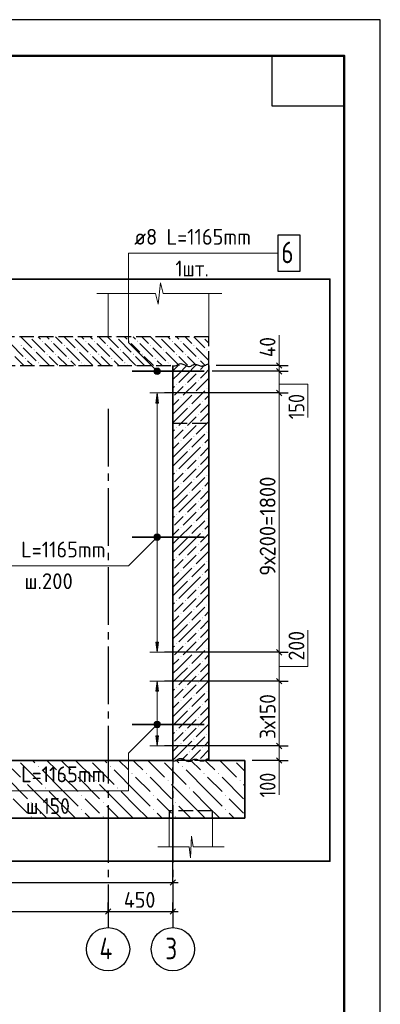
# Model space of a CAD drawing. Header units: millimetres. Extents: x 0 to 42000, y 0 to 29700.
# Tile 14 of 14: x 36992 to 42000, y 16035 to 29700. Entities that reach past the tile are written whole.
import ezdxf

# ---------------------------------------------------------------- set-up
doc = ezdxf.new("R2010")
doc.units = ezdxf.units.MM
doc.linetypes.add('______2', pattern=[270, 200, -70])
doc.linetypes.add('______5', pattern=[1100, 800, -100, 100, -100])
for name, color, linetype, lineweight in [('Standard', 7, 'Continuous', 25), ('ЖБ Перекрытие верхний уровень', 7, '______2', 25), ('ЖБ Плита Фундамента верхний уровень', 7, 'Continuous', 35), ('ЖБ Стена верхний уровень', 7, 'Continuous', 35), ('Позиционная метка линия выноска', 7, 'Continuous', 13), ('Примечания', 7, 'Continuous', 13), ('Стена обрамление П-обр.', 7, 'Continuous', 35)]:
    doc.layers.add(name, color=color, linetype=linetype, lineweight=lineweight)
doc.layers.add('Оси', color=7, linetype='______5')
doc.layers.add('Размерная выноска', color=7, linetype='Continuous')
doc.styles.add('ISOCPEUR', font='txt')

msp = doc.modelspace()

# ---------------------------------------------------------------- hatches: boundary and pattern name
at = {"layer": 'ЖБ Перекрытие верхний уровень', "linetype": 'Continuous', "lineweight": 18, "transparency": 33554687}
for points in [[(37125, 25297), (37128, 25300), (37135, 25300), (37138, 25297), (37132, 25291)], [(37725, 25297), (37728, 25300), (37735, 25300), (37738, 25297), (37732, 25291)], [(38325, 25297), (38328, 25300), (38335, 25300), (38338, 25297), (38332, 25291)], [(38925, 25297), (38928, 25300), (38935, 25300), (38938, 25297), (38932, 25291)], [(39525, 25297), (39528, 25300), (39535, 25300), (39538, 25297), (39532, 25291)], [(37005, 25177), (37012, 25184), (37018, 25177), (37012, 25171)], [(37305, 25237), (37312, 25244), (37318, 25237), (37312, 25231)], [(37425, 25237), (37432, 25244), (37438, 25237), (37432, 25231)], [(37605, 25177), (37612, 25184), (37618, 25177), (37612, 25171)], [(37905, 25237), (37912, 25244), (37918, 25237), (37912, 25231)], [(38025, 25237), (38032, 25244), (38038, 25237), (38032, 25231)], [(38205, 25177), (38212, 25184), (38218, 25177), (38212, 25171)], [(38505, 25237), (38512, 25244), (38518, 25237), (38512, 25231)], [(38625, 25237), (38632, 25244), (38638, 25237), (38632, 25231)], [(38805, 25177), (38812, 25184), (38818, 25177), (38812, 25171)], [(39105, 25237), (39112, 25244), (39118, 25237), (39112, 25231)], [(39225, 25237), (39232, 25244), (39238, 25237), (39232, 25231)], [(39405, 25177), (39412, 25184), (39418, 25177), (39412, 25171)], [(37185, 25117), (37192, 25124), (37198, 25117), (37192, 25111)], [(37365, 25057), (37372, 25064), (37378, 25057), (37372, 25051)], [(37485, 25057), (37492, 25064), (37498, 25057), (37492, 25051)], [(37785, 25117), (37792, 25124), (37798, 25117), (37792, 25111)], [(37965, 25057), (37972, 25064), (37978, 25057), (37972, 25051)], [(38085, 25057), (38092, 25064), (38098, 25057), (38092, 25051)], [(38385, 25117), (38392, 25124), (38398, 25117), (38392, 25111)], [(38565, 25057), (38572, 25064), (38578, 25057), (38572, 25051)], [(38685, 25057), (38692, 25064), (38698, 25057), (38692, 25051)], [(38985, 25117), (38992, 25124), (38998, 25117), (38992, 25111)], [(39165, 25057), (39172, 25064), (39178, 25057), (39172, 25051)], [(39285, 25057), (39292, 25064), (39298, 25057), (39292, 25051)], [(39585, 25117), (39592, 25124), (39598, 25117), (39592, 25111)], [(37065, 24997), (37072, 25004), (37078, 24997), (37072, 24991)], [(37245, 24937), (37252, 24944), (37258, 24937), (37252, 24931)], [(37665, 24997), (37672, 25004), (37678, 24997), (37672, 24991)], [(37845, 24937), (37852, 24944), (37858, 24937), (37852, 24931)], [(38265, 24997), (38272, 25004), (38278, 24997), (38272, 24991)], [(38445, 24937), (38452, 24944), (38458, 24937), (38452, 24931)], [(38865, 24997), (38872, 25004), (38878, 24997), (38872, 24991)], [(39045, 24937), (39052, 24944), (39058, 24937), (39052, 24931)], [(39465, 24997), (39472, 25004), (39478, 24997), (39472, 24991)]]:
    msp.add_hatch(color=7, dxfattribs=at).paths.add_polyline_path(points, flags=16)
at = {"layer": 'ЖБ Плита Фундамента верхний уровень', "linetype": 'Continuous', "lineweight": 18, "transparency": 33554687}
for points in [[(37245, 19337), (37252, 19344), (37258, 19337), (37252, 19331)], [(38245, 19337), (38252, 19344), (38258, 19337), (38252, 19331)], [(39245, 19337), (39252, 19344), (39258, 19337), (39252, 19331)], [(37045, 19137), (37052, 19144), (37058, 19137), (37052, 19131)], [(37545, 19237), (37552, 19244), (37558, 19237), (37552, 19231)], [(37745, 19237), (37752, 19244), (37758, 19237), (37752, 19231)], [(38045, 19137), (38052, 19144), (38058, 19137), (38052, 19131)], [(38545, 19237), (38552, 19244), (38558, 19237), (38552, 19231)], [(38745, 19237), (38752, 19244), (38758, 19237), (38752, 19231)], [(39045, 19137), (39052, 19144), (39058, 19137), (39052, 19131)], [(39545, 19237), (39552, 19244), (39558, 19237), (39552, 19231)], [(39745, 19237), (39752, 19244), (39758, 19237), (39752, 19231)], [(40045, 19137), (40052, 19144), (40058, 19137), (40052, 19131)], [(37345, 19037), (37352, 19044), (37358, 19037), (37352, 19031)], [(38345, 19037), (38352, 19044), (38358, 19037), (38352, 19031)], [(39345, 19037), (39352, 19044), (39358, 19037), (39352, 19031)], [(37845, 18937), (37852, 18944), (37858, 18937), (37852, 18931)], [(38845, 18937), (38852, 18944), (38858, 18937), (38852, 18931)], [(39845, 18937), (39852, 18944), (39858, 18937), (39852, 18931)], [(37145, 18837), (37152, 18844), (37158, 18837), (37152, 18831)], [(37845, 18737), (37852, 18744), (37858, 18737), (37852, 18731)], [(38145, 18837), (38152, 18844), (38158, 18837), (38152, 18831)], [(38845, 18737), (38852, 18744), (38858, 18737), (38852, 18731)], [(39145, 18837), (39152, 18844), (39158, 18837), (39152, 18831)], [(39845, 18737), (39852, 18744), (39858, 18737), (39852, 18731)], [(37145, 18637), (37152, 18644), (37158, 18637), (37152, 18631)], [(38145, 18637), (38152, 18644), (38158, 18637), (38152, 18631)], [(39145, 18637), (39152, 18644), (39158, 18637), (39152, 18631)]]:
    msp.add_hatch(color=7, dxfattribs=at).paths.add_polyline_path(points, flags=16)
at = {"layer": 'ЖБ Стена верхний уровень', "linetype": 'Continuous', "lineweight": 18, "transparency": 33554687}
for points in [[(39467, 24817), (39472, 24822), (39477, 24817), (39472, 24812)], [(39167, 24637), (39172, 24642), (39177, 24637), (39172, 24632)], [(39287, 24637), (39292, 24642), (39297, 24637), (39292, 24632)], [(39467, 24697), (39472, 24702), (39477, 24697), (39472, 24692)], [(39227, 24457), (39232, 24462), (39237, 24457), (39232, 24452)], [(39407, 24517), (39412, 24522), (39417, 24517), (39412, 24512)], [(39587, 24577), (39592, 24582), (39597, 24577), (39592, 24572)], [(39347, 24337), (39352, 24342), (39357, 24337), (39352, 24332)], [(39527, 24397), (39532, 24402), (39537, 24397), (39532, 24392)], [(39467, 24217), (39472, 24222), (39477, 24217), (39472, 24212)], [(39467, 24097), (39472, 24102), (39477, 24097), (39472, 24092)], [(39167, 24037), (39172, 24042), (39177, 24037), (39172, 24032)], [(39287, 24037), (39292, 24042), (39297, 24037), (39292, 24032)], [(39407, 23917), (39412, 23922), (39417, 23917), (39412, 23912)], [(39587, 23977), (39592, 23982), (39597, 23977), (39592, 23972)], [(39227, 23857), (39232, 23862), (39237, 23857), (39232, 23852)], [(39527, 23797), (39532, 23802), (39537, 23797), (39532, 23792)], [(39347, 23737), (39352, 23742), (39357, 23737), (39352, 23732)], [(39467, 23617), (39472, 23622), (39477, 23617), (39472, 23612)], [(39167, 23437), (39172, 23442), (39177, 23437), (39172, 23432)], [(39287, 23437), (39292, 23442), (39297, 23437), (39292, 23432)], [(39467, 23497), (39472, 23502), (39477, 23497), (39472, 23492)], [(39587, 23377), (39592, 23382), (39597, 23377), (39592, 23372)], [(39227, 23257), (39232, 23262), (39237, 23257), (39232, 23252)], [(39407, 23317), (39412, 23322), (39417, 23317), (39412, 23312)], [(39347, 23137), (39352, 23142), (39357, 23137), (39352, 23132)], [(39527, 23197), (39532, 23202), (39537, 23197), (39532, 23192)], [(39467, 23017), (39472, 23022), (39477, 23017), (39472, 23012)], [(39167, 22837), (39172, 22842), (39177, 22837), (39172, 22832)], [(39287, 22837), (39292, 22842), (39297, 22837), (39292, 22832)], [(39467, 22897), (39472, 22902), (39477, 22897), (39472, 22892)], [(39407, 22717), (39412, 22722), (39417, 22717), (39412, 22712)], [(39587, 22777), (39592, 22782), (39597, 22777), (39592, 22772)], [(39227, 22657), (39232, 22662), (39237, 22657), (39232, 22652)], [(39527, 22597), (39532, 22602), (39537, 22597), (39532, 22592)], [(39347, 22537), (39352, 22542), (39357, 22537), (39352, 22532)], [(39467, 22417), (39472, 22422), (39477, 22417), (39472, 22412)], [(39467, 22297), (39472, 22302), (39477, 22297), (39472, 22292)], [(39167, 22237), (39172, 22242), (39177, 22237), (39172, 22232)], [(39287, 22237), (39292, 22242), (39297, 22237), (39292, 22232)], [(39587, 22177), (39592, 22182), (39597, 22177), (39592, 22172)], [(39227, 22057), (39232, 22062), (39237, 22057), (39232, 22052)], [(39407, 22117), (39412, 22122), (39417, 22117), (39412, 22112)], [(39527, 21997), (39532, 22002), (39537, 21997), (39532, 21992)], [(39347, 21937), (39352, 21942), (39357, 21937), (39352, 21932)], [(39467, 21817), (39472, 21822), (39477, 21817), (39472, 21812)], [(39167, 21637), (39172, 21642), (39177, 21637), (39172, 21632)], [(39287, 21637), (39292, 21642), (39297, 21637), (39292, 21632)], [(39467, 21697), (39472, 21702), (39477, 21697), (39472, 21692)], [(39227, 21457), (39232, 21462), (39237, 21457), (39232, 21452)], [(39407, 21517), (39412, 21522), (39417, 21517), (39412, 21512)], [(39587, 21577), (39592, 21582), (39597, 21577), (39592, 21572)], [(39347, 21337), (39352, 21342), (39357, 21337), (39352, 21332)], [(39527, 21397), (39532, 21402), (39537, 21397), (39532, 21392)], [(39467, 21217), (39472, 21222), (39477, 21217), (39472, 21212)], [(39467, 21097), (39472, 21102), (39477, 21097), (39472, 21092)], [(39167, 21037), (39172, 21042), (39177, 21037), (39172, 21032)], [(39287, 21037), (39292, 21042), (39297, 21037), (39292, 21032)], [(39407, 20917), (39412, 20922), (39417, 20917), (39412, 20912)], [(39587, 20977), (39592, 20982), (39597, 20977), (39592, 20972)], [(39227, 20857), (39232, 20862), (39237, 20857), (39232, 20852)], [(39527, 20797), (39532, 20802), (39537, 20797), (39532, 20792)], [(39347, 20737), (39352, 20742), (39357, 20737), (39352, 20732)], [(39467, 20617), (39472, 20622), (39477, 20617), (39472, 20612)], [(39467, 20497), (39472, 20502), (39477, 20497), (39472, 20492)], [(39167, 20437), (39172, 20442), (39177, 20437), (39172, 20432)], [(39287, 20437), (39292, 20442), (39297, 20437), (39292, 20432)], [(39587, 20377), (39592, 20382), (39597, 20377), (39592, 20372)], [(39227, 20257), (39232, 20262), (39237, 20257), (39232, 20252)], [(39407, 20317), (39412, 20322), (39417, 20317), (39412, 20312)], [(39347, 20137), (39352, 20142), (39357, 20137), (39352, 20132)], [(39527, 20197), (39532, 20202), (39537, 20197), (39532, 20192)], [(39467, 20017), (39472, 20022), (39477, 20017), (39472, 20012)], [(39167, 19837), (39172, 19842), (39177, 19837), (39172, 19832)], [(39287, 19837), (39292, 19842), (39297, 19837), (39292, 19832)], [(39467, 19897), (39472, 19902), (39477, 19897), (39472, 19892)], [(39407, 19717), (39412, 19722), (39417, 19717), (39412, 19712)], [(39587, 19777), (39592, 19782), (39597, 19777), (39592, 19772)], [(39227, 19657), (39232, 19662), (39237, 19657), (39232, 19652)], [(39347, 19537), (39352, 19542), (39357, 19537), (39352, 19532)], [(39527, 19597), (39532, 19602), (39537, 19597), (39532, 19592)], [(39469, 19420), (39472, 19422), (39474, 19420)]]:
    msp.add_hatch(color=7, dxfattribs=at).paths.add_polyline_path(points, flags=16)
at = {"layer": 'Позиционная метка линия выноска', "linetype": 'Continuous', "lineweight": 13, "transparency": 33554687}
for points in [[(38858, 24831), (38890, 24863), (38869, 24852)], [(38890, 24863), (38858, 24831), (38858, 24809)], [(38890, 24863), (38858, 24809), (38913, 24863)], [(38913, 24863), (38858, 24809), (38869, 24788)], [(38913, 24863), (38869, 24788), (38933, 24852)], [(38933, 24852), (38869, 24788), (38890, 24777)], [(38933, 24852), (38890, 24777), (38944, 24831)], [(38944, 24831), (38890, 24777), (38913, 24777)], [(38944, 24831), (38913, 24777), (38944, 24809)], [(38944, 24809), (38913, 24777), (38933, 24788)], [(38858, 22531), (38933, 22488), (38869, 22552)], [(38869, 22552), (38944, 22509), (38890, 22563)], [(38869, 22552), (38933, 22488), (38944, 22509)], [(38890, 22563), (38944, 22509), (38944, 22531)], [(38890, 22563), (38944, 22531), (38913, 22563)], [(38913, 22563), (38944, 22531), (38933, 22552)], [(38858, 22509), (38913, 22477), (38858, 22531)], [(38858, 22531), (38913, 22477), (38933, 22488)], [(38890, 22477), (38858, 22509), (38869, 22488)], [(38858, 22509), (38890, 22477), (38913, 22477)], [(38858, 19931), (38933, 19888), (38869, 19952)], [(38869, 19952), (38944, 19909), (38890, 19963)], [(38869, 19952), (38933, 19888), (38944, 19909)], [(38890, 19963), (38944, 19909), (38944, 19931)], [(38890, 19963), (38944, 19931), (38913, 19963)], [(38913, 19963), (38944, 19931), (38933, 19952)], [(38858, 19909), (38913, 19877), (38858, 19931)], [(38858, 19931), (38913, 19877), (38933, 19888)], [(38890, 19877), (38858, 19909), (38869, 19888)], [(38858, 19909), (38890, 19877), (38913, 19877)]]:
    msp.add_hatch(color=7, dxfattribs=at).paths.add_polyline_path(points)
at = {"layer": 'Стена обрамление П-обр.', "linetype": 'Continuous', "lineweight": 13, "transparency": 33554687}
for points in [[(38921, 24380), (38901, 24520), (38881, 24380)], [(38921, 20380), (38901, 20520), (38881, 20380)]]:
    msp.add_hatch(color=7, dxfattribs=at).paths.add_polyline_path(points)
for points in [[(38921, 21060), (38901, 20920), (38881, 21060)], [(38921, 19760), (38901, 19620), (38881, 19760)]]:
    msp.add_hatch(color=7, dxfattribs=at).paths.add_polyline_path(points, flags=16)

# ---------------------------------------------------------------- linework, layer by layer
at = {"layer": 'Standard', "color": 7, "linetype": 'Continuous', "lineweight": 35, "transparency": 33554687}
for p, q in [((41500, 27600), (41500, 20500)), ((41500, 27200), (41500, 20100))]:
    msp.add_line(p, q, dxfattribs=at)
at = {"layer": 'Standard', "color": 7, "linetype": 'Continuous', "lineweight": 50, "transparency": 33554687}
msp.add_line((41500, 27100), (41500, 23200), dxfattribs=at)
at = {"layer": 'Standard', "color": 7, "linetype": 'Continuous', "lineweight": 13, "transparency": 33554687}
for p, q in [((38914, 25750), (38949, 26050)), ((38949, 26050), (38984, 25900)), ((38061, 25900), (38879, 25900)), ((38879, 25900), (38914, 25750)), ((38984, 25900), (39801, 25900)), ((39801, 25900), (39801, 25900)), ((40595, 24900), (40595, 24975)), ((40595, 24820), (40595, 24520)), ((40595, 20920), (40595, 20520)), ((40595, 20520), (40595, 19620)), ((40595, 19620), (40595, 19420)), ((40595, 19420), (40595, 19345)), ((39362, 18070), (39380, 18370)), ((39380, 18370), (39399, 18220)), ((38911, 18220), (39343, 18220)), ((39343, 18220), (39362, 18070)), ((39399, 18220), (39831, 18220)), ((39831, 18220), (39831, 18220))]:
    msp.add_line(p, q, dxfattribs=at)
at = {"layer": 'Standard', "color": 7, "linetype": 'Continuous', "lineweight": 18, "transparency": 33554687}
for p, q in [((38219, 25300), (38219, 25900)), ((39619, 25900), (39619, 25300)), ((39069, 18620), (39069, 18220)), ((39669, 18220), (39669, 18620))]:
    msp.add_line(p, q, dxfattribs=at)
at = {"layer": 'Standard', "color": 7, "linetype": 'Continuous', "lineweight": -3, "transparency": 33554687}
for p, q in [((40595, 24900), (40470, 24900)), ((40595, 24900), (40720, 24900)), ((40595, 24820), (40470, 24820)), ((40595, 24820), (40720, 24820)), ((40595, 24520), (40470, 24520)), ((40595, 24520), (40720, 24520)), ((40595, 20920), (40470, 20920)), ((40595, 20920), (40720, 20920)), ((40595, 20520), (40470, 20520)), ((40595, 20520), (40720, 20520)), ((40595, 19620), (40470, 19620)), ((40595, 19620), (40720, 19620)), ((40595, 19420), (40470, 19420)), ((40595, 19420), (40720, 19420)), ((39119, 17725), (39119, 19320)), ((39119, 17725), (39119, 17850)), ((31819, 17725), (39119, 17725)), ((39119, 17725), (39119, 17600)), ((39119, 17725), (39194, 17725)), ((38219, 17325), (38219, 17450)), ((39119, 17325), (39119, 17450)), ((29019, 17325), (38219, 17325)), ((38219, 17325), (38219, 17200)), ((38219, 17325), (38219, 17200)), ((38219, 17325), (39119, 17325)), ((39119, 17325), (39119, 17200)), ((39119, 17325), (39119, 17200)), ((39119, 17325), (39194, 17325))]:
    msp.add_line(p, q, dxfattribs=at)
at = {"layer": 'Standard', "color": 7, "linetype": 'Continuous', "lineweight": 25, "transparency": 33554687}
for p, q in [((40557, 24938), (40632, 24862)), ((40557, 24858), (40632, 24782)), ((40557, 24558), (40632, 24482)), ((40557, 20958), (40632, 20882)), ((40557, 20558), (40632, 20482)), ((40557, 19658), (40632, 19582)), ((40557, 19458), (40632, 19382)), ((39082, 17687), (39157, 17762)), ((38182, 17287), (38257, 17362)), ((39082, 17287), (39157, 17362))]:
    msp.add_line(p, q, dxfattribs=at)
for points in [[(0, 0), (42000, 0), (42000, 29700), (0, 29700), (0, 0)], [(41500, 29200), (41500, 28500), (40500, 28500), (40500, 29200), (41500, 29200)]]:
    msp.add_lwpolyline(points, close=True, dxfattribs=at)
at = {"layer": 'Standard', "color": 7, "linetype": 'Continuous', "lineweight": 50, "transparency": 33554687}
msp.add_lwpolyline([(2000, 29200), (41500, 29200), (41500, 500), (2000, 500), (2000, 29200)], close=True, dxfattribs=at)
at = {"layer": 'Standard', "color": 7, "linetype": 'Continuous', "lineweight": 13, "transparency": 33554687}
for points in [[(41500, 29200), (13180, 29200), (13180, 6000), (41500, 6000), (41500, 29200)], [(40595, 24900), (40595, 24824), (40595, 24824), (40595, 24820)], [(40595, 24520), (40595, 24497), (40595, 24497), (40595, 20920)]]:
    msp.add_lwpolyline(points, dxfattribs=at)
at = {"layer": 'Standard', "color": 254, "linetype": 'Continuous', "lineweight": 35, "true_color": 0xc4c4ff, "transparency": 33554687}
msp.add_lwpolyline([(30319, 18020), (41299, 18020), (41299, 26100), (30319, 26100), (30319, 18020)], dxfattribs=at)
at = {"layer": 'Standard', "color": 7, "linetype": 'Continuous', "lineweight": -3, "transparency": 33554687}
for points in [[(40595, 24900), (40586, 24900), (40586, 24900), (40578, 24900), (40578, 24900), (40578, 24900), (40578, 24900), (40578, 24900), (40578, 24900), (39719, 24900)], [(40595, 24820), (40593, 24820), (40593, 24820), (40578, 24820), (40578, 24820), (40578, 24820), (40578, 24820), (40578, 24820), (40578, 24820), (39663, 24820)], [(40595, 24520), (40578, 24520), (40578, 24520), (40578, 24520), (40578, 24520), (40578, 24520), (40578, 24520), (39001, 24520)], [(40595, 20920), (40578, 20920), (40578, 20920), (40578, 20920), (40578, 20920), (39001, 20920)], [(40595, 20520), (40578, 20520), (40578, 20520), (40578, 20520), (40578, 20520), (39001, 20520)], [(40595, 19620), (40578, 19620), (40578, 19620), (39001, 19620)], [(40595, 19420), (40578, 19420), (40578, 19420), (40219, 19420)]]:
    msp.add_lwpolyline(points, dxfattribs=at)
at = {"layer": 'ЖБ Перекрытие верхний уровень', "color": 7, "linetype": '______2', "lineweight": 25, "transparency": 33554687}
for p, q in [((39619, 25300), (30519, 25300)), ((39619, 24900), (39619, 25300)), ((30519, 24900), (39119, 24900))]:
    msp.add_line(p, q, dxfattribs=at)
at = {"layer": 'ЖБ Перекрытие верхний уровень', "color": 9, "linetype": 'Continuous', "lineweight": 18, "true_color": 0xc7c7c7, "transparency": 33554687}
for p, q in [((37009, 25300), (37162, 25147)), ((37249, 25300), (37282, 25267)), ((37369, 25300), (37402, 25267)), ((37489, 25300), (37582, 25207)), ((37609, 25300), (37762, 25147)), ((37849, 25300), (37882, 25267)), ((37969, 25300), (38002, 25267)), ((38089, 25300), (38182, 25207)), ((38209, 25300), (38362, 25147)), ((38449, 25300), (38482, 25267)), ((38569, 25300), (38602, 25267)), ((38689, 25300), (38782, 25207)), ((38809, 25300), (38962, 25147)), ((39049, 25300), (39082, 25267)), ((39169, 25300), (39202, 25267)), ((39289, 25300), (39382, 25207)), ((39409, 25300), (39562, 25147)), ((36862, 25207), (37042, 25027)), ((37042, 25147), (37222, 24967)), ((37162, 25267), (37342, 25087)), ((37402, 25147), (37342, 25207)), ((37462, 25087), (37402, 25147)), ((37462, 25207), (37642, 25027)), ((37642, 25147), (37822, 24967)), ((37762, 25267), (37942, 25087)), ((38002, 25147), (37942, 25207)), ((38062, 25087), (38002, 25147)), ((38062, 25207), (38242, 25027)), ((38242, 25147), (38422, 24967)), ((38362, 25267), (38542, 25087)), ((38602, 25147), (38542, 25207)), ((38662, 25087), (38602, 25147)), ((38662, 25207), (38842, 25027)), ((38842, 25147), (39022, 24967)), ((38962, 25267), (39142, 25087)), ((39202, 25147), (39142, 25207)), ((39262, 25087), (39202, 25147)), ((39262, 25207), (39442, 25027)), ((39442, 25147), (39619, 24969)), ((39562, 25267), (39619, 25209)), ((36922, 25027), (37049, 24900)), ((37402, 24907), (37222, 25087)), ((37402, 25027), (37522, 24907)), ((37522, 25027), (37649, 24900)), ((38002, 24907), (37822, 25087)), ((38002, 25027), (38122, 24907)), ((38122, 25027), (38249, 24900)), ((38602, 24907), (38422, 25087)), ((38602, 25027), (38722, 24907)), ((38722, 25027), (38849, 24900)), ((39202, 24907), (39022, 25087)), ((39202, 25027), (39322, 24907)), ((39322, 25027), (39449, 24900)), ((37169, 24900), (37102, 24967)), ((37282, 24907), (37289, 24900)), ((37402, 24907), (37409, 24900)), ((37769, 24900), (37702, 24967)), ((37882, 24907), (37889, 24900)), ((38002, 24907), (38009, 24900)), ((38369, 24900), (38302, 24967)), ((38482, 24907), (38489, 24900)), ((38602, 24907), (38609, 24900)), ((38969, 24900), (38902, 24967)), ((39082, 24907), (39089, 24900)), ((39202, 24907), (39209, 24900)), ((39569, 24900), (39502, 24967))]:
    msp.add_line(p, q, dxfattribs=at)
at = {"layer": 'ЖБ Плита Фундамента верхний уровень', "color": 7, "linetype": 'Continuous', "lineweight": 35, "transparency": 33554687}
for p, q in [((39119, 19420), (30519, 19420)), ((40119, 19420), (39619, 19420)), ((40119, 18620), (40119, 19420)), ((30519, 18620), (40119, 18620))]:
    msp.add_line(p, q, dxfattribs=at)
at = {"layer": 'ЖБ Плита Фундамента верхний уровень', "color": 252, "linetype": 'Continuous', "lineweight": 18, "true_color": 0x8f8f8f, "transparency": 33554687}
for p, q in [((36769, 19420), (37002, 19187)), ((37169, 19420), (37202, 19387)), ((37369, 19420), (37502, 19287)), ((37602, 19387), (37569, 19420)), ((37769, 19420), (38002, 19187)), ((38169, 19420), (38202, 19387)), ((38369, 19420), (38502, 19287)), ((38602, 19387), (38569, 19420)), ((38769, 19420), (39002, 19187)), ((39169, 19420), (39202, 19387)), ((39369, 19420), (39502, 19287)), ((39602, 19387), (39569, 19420)), ((39769, 19420), (40002, 19187)), ((37002, 19387), (37302, 19087)), ((37602, 18987), (37302, 19287)), ((37702, 19287), (37602, 19387)), ((38002, 19387), (38302, 19087)), ((38602, 18987), (38302, 19287)), ((38702, 19287), (38602, 19387)), ((39002, 19387), (39302, 19087)), ((39602, 18987), (39302, 19287)), ((39702, 19287), (39602, 19387)), ((40002, 19387), (40119, 19269)), ((36802, 19187), (37102, 18887)), ((37602, 19187), (37802, 18987)), ((37802, 19187), (38102, 18887)), ((38602, 19187), (38802, 18987)), ((38802, 19187), (39102, 18887)), ((39602, 19187), (39802, 18987)), ((39802, 19187), (40102, 18887)), ((37402, 18787), (37102, 19087)), ((38402, 18787), (38102, 19087)), ((39402, 18787), (39102, 19087)), ((40119, 19069), (40102, 19087)), ((37002, 18787), (36902, 18887)), ((37402, 18987), (37602, 18787)), ((37602, 18987), (37802, 18787)), ((38002, 18787), (37902, 18887)), ((38402, 18987), (38602, 18787)), ((38602, 18987), (38802, 18787)), ((39002, 18787), (38902, 18887)), ((39402, 18987), (39602, 18787)), ((39602, 18987), (39802, 18787)), ((40002, 18787), (39902, 18887)), ((37102, 18687), (37002, 18787)), ((37202, 18787), (37369, 18620)), ((37402, 18787), (37569, 18620)), ((37602, 18787), (37769, 18620)), ((38102, 18687), (38002, 18787)), ((38202, 18787), (38369, 18620)), ((38402, 18787), (38569, 18620)), ((38602, 18787), (38769, 18620)), ((39102, 18687), (39002, 18787)), ((39202, 18787), (39369, 18620)), ((39402, 18787), (39569, 18620)), ((39602, 18787), (39769, 18620)), ((40102, 18687), (40002, 18787)), ((37902, 18687), (37969, 18620)), ((38902, 18687), (38969, 18620)), ((39902, 18687), (39969, 18620))]:
    msp.add_line(p, q, dxfattribs=at)
at = {"layer": 'ЖБ Стена верхний уровень', "color": 251, "linetype": 'Continuous', "lineweight": 18, "true_color": 0x494949, "transparency": 33554687}
for p, q in [((39194, 24900), (39119, 24825)), ((39314, 24900), (39202, 24787)), ((39322, 24787), (39434, 24900)), ((39554, 24900), (39502, 24847)), ((39202, 24787), (39119, 24705)), ((39322, 24787), (39202, 24667)), ((39442, 24787), (39322, 24667)), ((39502, 24727), (39562, 24787)), ((39562, 24787), (39619, 24845)), ((39142, 24607), (39119, 24585)), ((39202, 24547), (39262, 24607)), ((39442, 24667), (39262, 24487)), ((39619, 24725), (39442, 24547)), ((39142, 24487), (39202, 24547)), ((39202, 24307), (39382, 24487)), ((39562, 24547), (39382, 24367)), ((39619, 24485), (39562, 24427)), ((39202, 24427), (39119, 24345)), ((39322, 24187), (39502, 24367)), ((39619, 24365), (39502, 24247)), ((39202, 24307), (39119, 24225)), ((39202, 24187), (39119, 24105)), ((39322, 24307), (39202, 24187)), ((39322, 24187), (39202, 24067)), ((39442, 24187), (39322, 24067)), ((39502, 24127), (39562, 24187)), ((39562, 24187), (39619, 24245)), ((39442, 24067), (39262, 23887)), ((39619, 24125), (39442, 23947)), ((39142, 24007), (39119, 23985)), ((39142, 23887), (39202, 23947)), ((39202, 23947), (39262, 24007)), ((39562, 23947), (39382, 23767)), ((39202, 23827), (39119, 23745)), ((39202, 23707), (39382, 23887)), ((39619, 23885), (39562, 23827)), ((39202, 23707), (39119, 23625)), ((39322, 23707), (39202, 23587)), ((39322, 23587), (39502, 23767)), ((39619, 23765), (39502, 23647)), ((39562, 23587), (39619, 23645)), ((39202, 23587), (39119, 23505)), ((39322, 23587), (39202, 23467)), ((39442, 23587), (39322, 23467)), ((39619, 23525), (39442, 23347)), ((39502, 23527), (39562, 23587)), ((39142, 23407), (39119, 23385)), ((39202, 23347), (39262, 23407)), ((39442, 23467), (39262, 23287)), ((39142, 23287), (39202, 23347)), ((39202, 23107), (39382, 23287)), ((39562, 23347), (39382, 23167)), ((39619, 23285), (39562, 23227)), ((39202, 23227), (39119, 23145)), ((39202, 23107), (39119, 23025)), ((39322, 23107), (39202, 22987)), ((39322, 22987), (39502, 23167)), ((39619, 23165), (39502, 23047)), ((39202, 22987), (39119, 22905)), ((39322, 22987), (39202, 22867)), ((39442, 22987), (39322, 22867)), ((39502, 22927), (39562, 22987)), ((39562, 22987), (39619, 23045)), ((39442, 22867), (39262, 22687)), ((39619, 22925), (39442, 22747)), ((39142, 22807), (39119, 22785)), ((39142, 22687), (39202, 22747)), ((39202, 22747), (39262, 22807)), ((39202, 22507), (39382, 22687)), ((39562, 22747), (39382, 22567)), ((39619, 22685), (39562, 22627)), ((39202, 22627), (39119, 22545)), ((39322, 22387), (39502, 22567)), ((39619, 22565), (39502, 22447)), ((39202, 22507), (39119, 22425)), ((39322, 22507), (39202, 22387)), ((39562, 22387), (39619, 22445)), ((39202, 22387), (39119, 22305)), ((39322, 22387), (39202, 22267)), ((39442, 22387), (39322, 22267)), ((39619, 22325), (39442, 22147)), ((39502, 22327), (39562, 22387)), ((39142, 22207), (39119, 22185)), ((39142, 22087), (39202, 22147)), ((39202, 22147), (39262, 22207)), ((39442, 22267), (39262, 22087)), ((39562, 22147), (39382, 21967)), ((39202, 22027), (39119, 21945)), ((39202, 21907), (39382, 22087)), ((39619, 22085), (39562, 22027)), ((39202, 21907), (39119, 21825)), ((39322, 21907), (39202, 21787)), ((39322, 21787), (39502, 21967)), ((39619, 21965), (39502, 21847)), ((39202, 21787), (39119, 21705)), ((39322, 21787), (39202, 21667)), ((39442, 21787), (39322, 21667)), ((39502, 21727), (39562, 21787)), ((39562, 21787), (39619, 21845)), ((39142, 21607), (39119, 21585)), ((39202, 21547), (39262, 21607)), ((39442, 21667), (39262, 21487)), ((39619, 21725), (39442, 21547)), ((39142, 21487), (39202, 21547)), ((39202, 21307), (39382, 21487)), ((39562, 21547), (39382, 21367)), ((39619, 21485), (39562, 21427)), ((39202, 21427), (39119, 21345)), ((39322, 21187), (39502, 21367)), ((39619, 21365), (39502, 21247)), ((39202, 21307), (39119, 21225)), ((39202, 21187), (39119, 21105)), ((39322, 21307), (39202, 21187)), ((39322, 21187), (39202, 21067)), ((39442, 21187), (39322, 21067)), ((39502, 21127), (39562, 21187)), ((39562, 21187), (39619, 21245)), ((39442, 21067), (39262, 20887)), ((39619, 21125), (39442, 20947)), ((39142, 21007), (39119, 20985)), ((39142, 20887), (39202, 20947)), ((39202, 20947), (39262, 21007)), ((39562, 20947), (39382, 20767)), ((39202, 20827), (39119, 20745)), ((39202, 20707), (39382, 20887)), ((39619, 20885), (39562, 20827)), ((39202, 20707), (39119, 20625)), ((39322, 20707), (39202, 20587)), ((39322, 20587), (39502, 20767)), ((39619, 20765), (39502, 20647)), ((39562, 20587), (39619, 20645)), ((39202, 20587), (39119, 20505)), ((39322, 20587), (39202, 20467)), ((39442, 20587), (39322, 20467)), ((39619, 20525), (39442, 20347)), ((39502, 20527), (39562, 20587)), ((39142, 20407), (39119, 20385)), ((39202, 20347), (39262, 20407)), ((39442, 20467), (39262, 20287)), ((39202, 20227), (39119, 20145)), ((39142, 20287), (39202, 20347)), ((39202, 20107), (39382, 20287)), ((39562, 20347), (39382, 20167)), ((39619, 20285), (39562, 20227)), ((39202, 20107), (39119, 20025)), ((39322, 20107), (39202, 19987)), ((39322, 19987), (39502, 20167)), ((39619, 20165), (39502, 20047)), ((39202, 19987), (39119, 19905)), ((39322, 19987), (39202, 19867)), ((39442, 19987), (39322, 19867)), ((39502, 19927), (39562, 19987)), ((39562, 19987), (39619, 20045)), ((39442, 19867), (39262, 19687)), ((39619, 19925), (39442, 19747)), ((39142, 19807), (39119, 19785)), ((39142, 19687), (39202, 19747)), ((39202, 19747), (39262, 19807)), ((39202, 19507), (39382, 19687)), ((39562, 19747), (39382, 19567)), ((39619, 19685), (39562, 19627)), ((39202, 19627), (39119, 19545)), ((39354, 19420), (39502, 19567)), ((39619, 19565), (39502, 19447)), ((39202, 19507), (39119, 19425)), ((39322, 19507), (39234, 19420)), ((39594, 19420), (39619, 19445))]:
    msp.add_line(p, q, dxfattribs=at)
at = {"layer": 'ЖБ Стена верхний уровень', "color": 7, "linetype": 'Continuous', "lineweight": 35, "transparency": 33554687}
for p, q in [((39119, 24900), (39119, 19420)), ((39619, 19420), (39619, 24900))]:
    msp.add_line(p, q, dxfattribs=at)
at = {"layer": 'Оси', "color": 8, "linetype": '______5', "lineweight": -3, "transparency": 33554687}
for p, q in [((38219, 24300), (38219, 17100)), ((39119, 24300), (39119, 17100))]:
    msp.add_line(p, q, dxfattribs=at)
at = {"layer": 'Оси', "color": 7, "linetype": 'Continuous', "lineweight": -3, "transparency": 33554687}
for centre in [(38219, 16800), (39119, 16800)]:
    msp.add_circle(centre, 300, dxfattribs=at)
at = {"layer": 'Позиционная метка линия выноска', "color": 7, "linetype": 'Continuous', "lineweight": 13, "transparency": 33554687}
for p, q in [((38869, 24852), (38869, 24852)), ((38869, 24788), (38869, 24788)), ((38933, 24852), (38933, 24852)), ((38933, 24788), (38933, 24788)), ((38869, 22552), (38869, 22552)), ((38933, 22552), (38933, 22552)), ((38869, 22488), (38869, 22488)), ((38933, 22488), (38933, 22488)), ((38869, 19952), (38869, 19952)), ((38933, 19952), (38933, 19952)), ((38869, 19888), (38869, 19888)), ((38933, 19888), (38933, 19888))]:
    msp.add_line(p, q, dxfattribs=at)
for points in [[(40577, 26460), (38501, 26460), (38501, 25220), (38901, 24820)], [(36467, 22120), (38501, 22120), (38901, 22520)], [(36467, 19000), (38501, 19000), (38501, 19520), (38901, 19920)]]:
    msp.add_lwpolyline(points, dxfattribs=at)
for centre in [(38901, 24820), (38901, 22520), (38901, 19920)]:
    msp.add_circle(centre, 45, dxfattribs=at)
at = {"layer": 'Примечания', "color": 253, "linetype": '______2', "lineweight": -3, "true_color": 0xababab, "transparency": 33554687}
for p, q in [((39119, 24900), (39119, 24900)), ((39119, 24900), (39119, 24900)), ((39119, 24100), (39619, 24100)), ((39619, 19420), (39119, 19420)), ((39069, 18720), (39069, 18620)), ((39669, 18720), (39069, 18720)), ((39669, 18620), (39669, 18720))]:
    msp.add_line(p, q, dxfattribs=at)
at = {"layer": 'Примечания', "color": 7, "linetype": 'Continuous', "lineweight": 25, "transparency": 33554687}
for points in [[(39119, 24895), (39134, 24895), (39150, 24896), (39164, 24900), (39176, 24907), (39186, 24915), (39198, 24921), (39212, 24925), (39228, 24927), (39244, 24925), (39258, 24921), (39272, 24916), (39284, 24909), (39295, 24902), (39306, 24896), (39320, 24890), (39335, 24887), (39351, 24888), (39367, 24891), (39378, 24897), (39389, 24905), (39400, 24912), (39414, 24917), (39430, 24918), (39445, 24915), (39459, 24911), (39473, 24905), (39487, 24900), (39500, 24896), (39516, 24893), (39519, 24893)], [(39519, 24895), (39534, 24895), (39550, 24896), (39564, 24900), (39576, 24907), (39586, 24915), (39598, 24921), (39612, 24925), (39619, 24926)], [(39119, 19415), (39134, 19415), (39150, 19416), (39164, 19420), (39176, 19427), (39186, 19435), (39198, 19441), (39212, 19445), (39228, 19447), (39244, 19445), (39258, 19441), (39272, 19436), (39284, 19429), (39295, 19422), (39306, 19416), (39320, 19410), (39335, 19407), (39351, 19408), (39367, 19411), (39378, 19417), (39389, 19425), (39400, 19432), (39414, 19437), (39430, 19438), (39445, 19435), (39459, 19431), (39473, 19425), (39487, 19420), (39500, 19416), (39516, 19413), (39519, 19413)], [(39519, 19415), (39534, 19415), (39550, 19416), (39564, 19420), (39576, 19427), (39586, 19435), (39598, 19441), (39612, 19445), (39619, 19446)]]:
    msp.add_lwpolyline(points, dxfattribs=at)
at = {"layer": 'Размерная выноска', "color": 7, "linetype": 'Continuous', "lineweight": 13, "transparency": 33554687}
for p, q in [((40595, 24900), (40595, 25320)), ((40595, 19420), (40595, 18940))]:
    msp.add_line(p, q, dxfattribs=at)
for points in [[(40595, 24640), (40995, 24640), (40995, 24178)], [(40595, 20724), (40995, 20724), (40995, 21226)]]:
    msp.add_lwpolyline(points, dxfattribs=at)
at = {"layer": 'Стена обрамление П-обр.', "color": 7, "linetype": 'Continuous', "lineweight": 35, "transparency": 33554687}
for p, q in [((39555, 24820), (38555, 24820)), ((39555, 22520), (38555, 22520)), ((39555, 19920), (38555, 19920))]:
    msp.add_line(p, q, dxfattribs=at)
at = {"layer": 'Стена обрамление П-обр.', "color": 251, "linetype": 'Continuous', "lineweight": 13, "true_color": 0x494949, "transparency": 33554687}
for p, q in [((38901, 24520), (38801, 24520)), ((38901, 24520), (38881, 24380)), ((38921, 24380), (38901, 24520)), ((38901, 24520), (39001, 24520)), ((38901, 24520), (38901, 24520)), ((38881, 24380), (38921, 24380)), ((38901, 21060), (38901, 24380)), ((38901, 20920), (38881, 21060)), ((38881, 21060), (38921, 21060)), ((38921, 21060), (38901, 20920)), ((38901, 20920), (38801, 20920)), ((38901, 20920), (39001, 20920)), ((38901, 20920), (38901, 20920)), ((38901, 20520), (38801, 20520)), ((38901, 20520), (38881, 20380)), ((38921, 20380), (38901, 20520)), ((38901, 20520), (39001, 20520)), ((38901, 20520), (38901, 20520)), ((38881, 20380), (38921, 20380)), ((38901, 19760), (38901, 20380)), ((38901, 19620), (38881, 19760)), ((38881, 19760), (38921, 19760)), ((38921, 19760), (38901, 19620)), ((38901, 19620), (38801, 19620)), ((38901, 19620), (39001, 19620)), ((38901, 19620), (38901, 19620))]:
    msp.add_line(p, q, dxfattribs=at)
at = {"layer": 'Стена обрамление П-обр.', "color": 7, "linetype": 'Continuous', "lineweight": 25, "transparency": 33554687}
msp.add_lwpolyline([(40575, 26210), (40885, 26210), (40885, 26710), (40575, 26710), (40575, 26210)], dxfattribs=at)

# ---------------------------------------------------------------- texts
at = {"layer": 'Standard', "color": 7, "linetype": 'Continuous', "lineweight": 25, "transparency": 33554687, "char_height": 220, "attachment_point": 7, "rotation": 90, "style": 'ISOCPEUR'}
for s, insert, width in [('\\W0.88;40', (40545, 25017), 426.8), ('\\W0.83;150', (40945, 24156), 508.57), ('\\W0.94;9х200=1800', (40545, 21983), 1598.7), ('\\W0.91;200', (40945, 20806), 561.99), ('\\W0.89;3х150', (40545, 19718), 823.55), ('\\W0.83;100', (40545, 18907), 508.57)]:
    msp.add_mtext(s, dxfattribs=dict(at, insert=insert, width=width))
at = {"layer": 'Standard', "color": 7, "linetype": 'Continuous', "lineweight": 25, "transparency": 33554687, "insert": (38438, 17375), "char_height": 220, "width": 584.44, "attachment_point": 7, "style": 'ISOCPEUR'}
msp.add_mtext('\\W0.92;450', dxfattribs=at)
at = {"layer": 'Оси', "color": 7, "linetype": 'Continuous', "lineweight": 25, "transparency": 33554687, "char_height": 300, "attachment_point": 7, "style": 'ISOCPEUR'}
for s, insert, width in [('\\W0.80;4', (38099, 16660), 359.83), ('\\W0.78;3', (39014, 16660), 326.41)]:
    msp.add_mtext(s, dxfattribs=dict(at, insert=insert, width=width))
at = {"layer": 'Стена обрамление П-обр.', "color": 7, "linetype": 'Continuous', "lineweight": 13, "transparency": 33554687, "attachment_point": 7, "style": 'ISOCPEUR'}
for s, insert, char_height, width in [('\\W0.93;ø8 L=1165mm ', (38583, 26577), 220, 1949.97), ('\\W0.78;6', (40625, 26320), 300, 326.41), ('\\W0.89;1шт. ', (39155, 26137), 220, 801.64), ('\\W0.93;ø8 L=1165mm ', (36563, 22237), 220, 1949.98), ('\\W0.95;ш.200 ', (37058, 21797), 220, 962.13), ('\\W0.93;ø8 L=1165mm ', (36563, 19117), 220, 1949.98), ('\\W0.90;ш.150 ', (37080, 18677), 220, 912.9)]:
    msp.add_mtext(s, dxfattribs=dict(at, insert=insert, char_height=char_height, width=width))

doc.saveas('drawing.dxf')
